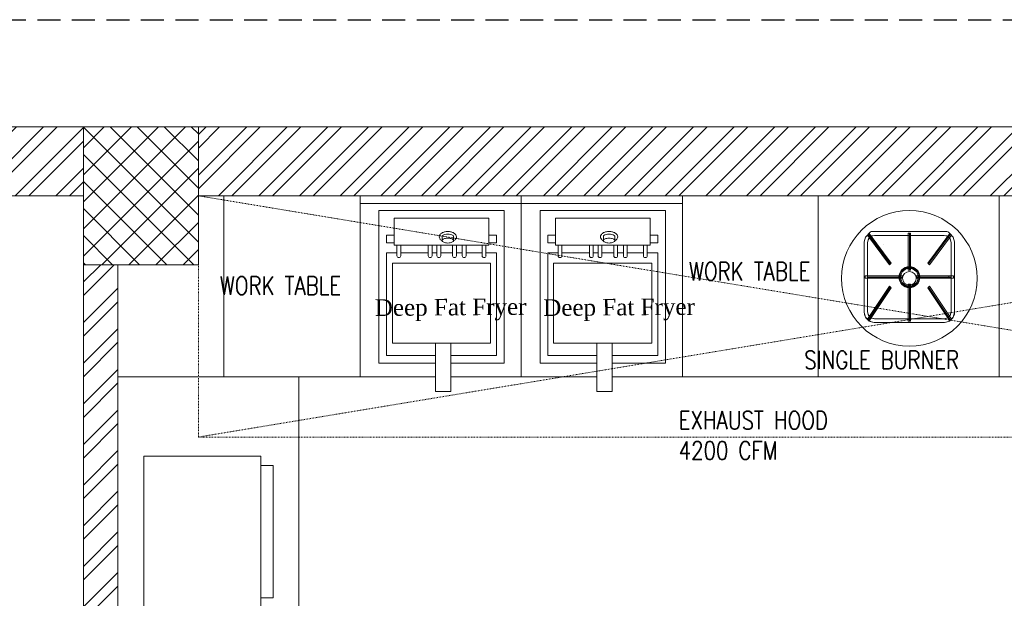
# Model space of a CAD drawing. Header units: inches. Extents: x 119662 to 158499, y 12149 to 20675.
# Tile 77 of 97: x 124816 to 124944, y 19607 to 19683. Entities that reach past the tile are written whole.
import ezdxf

# ---------------------------------------------------------------- set-up
doc = ezdxf.new("R2010")
doc.units = ezdxf.units.IN
doc.header["$MEASUREMENT"] = 0
doc.header["$PDMODE"] = 34
doc.linetypes.add('HIDDEN', pattern=[0.375, 0.25, -0.125])
for name, color, linetype, lineweight in [('00-GRIDTEXT', 1, 'Continuous', 13), ('EQUIP DIM', 252, 'Continuous', 0), ('EQUIPMENT', 7, 'Continuous', 25), ('K-Equipment', 41, 'Continuous', 0), ('KIT TEXT.', 5, 'Continuous', 5), ('PD_BRICK WALL_115', 134, 'Continuous', 30), ('PD_COLUMN', 2, 'Continuous', 60), ('PD_HATCH', 45, 'Continuous', 9)]:
    doc.layers.add(name, color=color, linetype=linetype, lineweight=lineweight)
doc.layers.add('KIT EQUIPMENT', color=7, linetype='Continuous')
doc.layers.add('PD_DIMENSION', color=101, linetype='Continuous')
doc.styles.add('ISO', font='isocp.shx', dxfattribs={"height": 250})
doc.styles.get("Standard").update_dxf_attribs({"font": 'times.ttf', "height": 4})
doc.dimstyles.new('Copy of MONTY-1', dxfattribs={"dimtxt": 6, "dimasz": 6, "dimexe": 1.625, "dimexo": 9.125, "dimgap": 0.09, "dimtad": 0, "dimdec": 1, "dimzin": 0, "dimdsep": 46, "dimlunit": 4, "dimtxsty": 'Standard', "dimblk": 'OBLIQUE', "dimcen": 1.125, "dimadec": 0, "dimazin": 0, "dimtfac": 1, "dimtdec": 1, "dimtofl": 0, "dimtmove": 0, "dimatfit": 3, "dimfxl": 7, "dimfxlon": 1, "dimtolj": 1, "dimtzin": 0, "dimlwe": 15, "dimarcsym": 1})

# ---------------------------------------------------------------- blocks, each defined once
blk = doc.blocks.new('SFEGRGG')
at = {"layer": 'K-Equipment', "color": 251, "lineweight": 5, "ltscale": 18}
for p, q in [((1785673.6, 620186.4), (1785673.6, 619586.4)), ((1786208.3, 620186.4), (1785673.6, 620186.4)), ((1786208.3, 620186.4), (1786208.3, 619586.4)), ((1785673.6, 620161.4), (1786208.3, 620161.4)), ((1786208.3, 619600.4, 3.7), (1786208.3, 620184.1, -0.7)), ((1785735.8, 620137.2), (1785735.8, 619631.6)), ((1786151.4, 620137.2), (1785735.8, 620137.2)), ((1786151.4, 619631.6), (1786151.4, 620137.2)), ((1786100.6, 620111.8), (1785786.6, 620111.8)), ((1785786.6, 620023.1), (1785786.6, 620111.8)), ((1786100.6, 620023.1), (1786100.6, 620111.8)), ((1785786.6, 620055.5), (1785761.2, 620055.5)), ((1785761.2, 620030.1), (1785761.2, 620055.5)), ((1786100.6, 620055.5), (1786126, 620055.5)), ((1786126, 620030.1), (1786126, 620055.5)), ((1785735.8, 620023.1), (1785735.8, 619631.6)), ((1785786.6, 620030.1), (1785761.2, 620030.1)), ((1786100.6, 620023.1), (1785786.6, 620023.1)), ((1785795.8, 620023.1), (1785795.8, 619987.7)), ((1785808.5, 620023.1), (1785808.5, 619987.7)), ((1785899.8, 620023.1), (1785899.8, 619987.7)), ((1785912.5, 620023.1), (1785912.5, 619987.7)), ((1785928.5, 620023.1), (1785928.5, 619987.7)), ((1785941.2, 620023.1), (1785941.2, 619987.7)), ((1785945.8, 620053.5), (1785945.8, 620037.8)), ((1785980.5, 620023.1), (1785980.5, 619987.7)), ((1785983.7, 620053.5), (1785983.7, 620037.9)), ((1785993.2, 620023.1), (1785993.2, 619987.7)), ((1786012.3, 620023.1), (1786012.3, 619987.7)), ((1786025, 620023.1), (1786025, 619987.7)), ((1786078.6, 620023.1), (1786078.6, 619987.7)), ((1786091.3, 620023.1), (1786091.3, 619987.7)), ((1786100.6, 620030.1), (1786126, 620030.1)), ((1785761.2, 619997.7), (1785761.2, 619657)), ((1785795.8, 619997.7), (1785761.2, 619997.7)), ((1785808.5, 619997.7), (1785899.8, 619997.7)), ((1785841.2, 619997.7), (1785808.5, 619997.7)), ((1785928.5, 619997.7), (1785912.5, 619997.7)), ((1785980.5, 619997.7), (1785941.2, 619997.7)), ((1786012.3, 619997.7), (1785993.2, 619997.7)), ((1786078.6, 619997.7), (1786025, 619997.7)), ((1786078.6, 619997.7), (1786049.8, 619997.7)), ((1786126, 619997.7), (1786091.3, 619997.7)), ((1786126, 619657), (1786126, 619997.7)), ((1785780.8, 619962.9), (1785780.8, 619697.3)), ((1786106.4, 619962.9), (1785780.8, 619962.9)), ((1786106.4, 619697.3), (1786106.4, 619962.9)), ((1785780.8, 619697.3), (1786106.4, 619697.3)), ((1785923.7, 619697.3), (1785923.7, 619537.2)), ((1785974.7, 619697.3), (1785974.7, 619537.2)), ((1785923.7, 619631.6), (1785735.8, 619631.6)), ((1785923.7, 619657), (1785761.2, 619657)), ((1786126, 619657), (1785974.7, 619657)), ((1786151.4, 619631.6), (1785974.7, 619631.6)), ((1785923.7, 619586.4), (1785673.6, 619586.4)), ((1786208.3, 619586.4), (1785974.7, 619586.4)), ((1785974.7, 619537.2), (1785923.7, 619537.2))]:
    blk.add_line(p, q, dxfattribs=at)
blk.add_lwpolyline([(1785983.7, 620053.5, 0.030969), (1785981.9, 620054.8, 0.076046), (1785974.4, 620058, 0.062923), (1785964.8, 620059.2, 0.062923)], format="xyb", dxfattribs=at)
blk.add_lwpolyline([(1785964.8, 620046, 0.043875), (1785957, 620045.3, 0.057279), (1785951.3, 620043.6, 0.099652), (1785946.6, 620040.4), (1785945.8, 620037.9, 0.194717), (1785946.9, 620035.2, 0.099652), (1785951.3, 620032.1, 0.057279), (1785957, 620030.5, 0.043875), (1785964.8, 620029.8, 0.043875), (1785972.5, 620030.5, 0.057279), (1785978.2, 620032.1, 0.099652), (1785982.6, 620035.2, 0.194717), (1785983.7, 620037.9, 0.194717), (1785982.6, 620040.5, 0.099652), (1785978.2, 620043.6, 0.057279), (1785972.5, 620045.3, 0.043875)], format="xyb", close=True, dxfattribs=at)
for centre, radius, start, end in [((1785947.4, 620050.5), 11.2, 146.1323, 180), ((1785955.7, 620044.9), 21.2, 121.6815, 146.1323), ((1785961.2, 620036), 31.7, 104.3399, 121.6815), ((1785957.7, 620038.5), 19.1, 121.7971, 128.4438), ((1785961.7, 620032.1), 26.7, 104.402, 121.7971), ((1785964.8, 620021.9), 46.2, 90, 104.3399), ((1785964.8, 620020.3), 38.9, 90, 104.402), ((1785964.8, 620021.9), 46.2, 75.6601, 90), ((1785968.3, 620036), 31.7, 58.3185, 75.6601), ((1785973.8, 620044.9), 21.2, 33.8677, 58.3185), ((1785982.1, 620050.5), 11.2, 360, 33.8677), ((1785947.4, 620050.5), 11.2, 180, 213.8677), ((1785955.7, 620056), 21.2, 213.8677, 238.3185), ((1785961.2, 620064.9), 31.7, 238.3185, 241.1049), ((1785968.3, 620064.9), 31.7, 298.8951, 301.6815), ((1785973.1, 620057.2), 22.6, 301.6815, 326.1323), ((1785984.4, 620049.6), 8.99, 326.1323, 5.3453), ((1785802.2, 619987.7), 6.35, 180, 360), ((1785906.2, 619987.7), 6.35, 180, 360), ((1785934.9, 619987.7), 6.35, 180, 360), ((1785986.9, 619987.7), 6.35, 180, 360), ((1786018.7, 619987.7), 6.35, 180, 360), ((1786085, 619987.7), 6.35, 180, 360)]:
    blk.add_arc(centre, radius, start, end, dxfattribs=at)
blk = doc.blocks.new('A$C6E471120')
at = {"layer": 'KIT EQUIPMENT', "color": 251, "linetype": 'HIDDEN', "lineweight": 5, "ltscale": 0.025}
for p, q in [((0, -800), (-4838.7, 0)), ((-4838.7, -800), (0, 0))]:
    blk.add_line(p, q, dxfattribs=at)
at = {"layer": 'KIT EQUIPMENT', "color": 251, "lineweight": 5}
for p, q in [((-2609.8, -119.8, -370.3), (-2626.9, -136.9, -370.3)), ((-2617.5, -127.6, -1064.6), (-2544.5, -225.7, -717.4)), ((-2354.8, -118.3, -416.6), (-2609, -118.3, -416.6)), ((-2481.2, -246.6, -717.4), (-2481.2, -125.5, -1064.6)), ((-2417.5, -225.8, -717.4), (-2344.4, -127.7, -1064.6)), ((-2335.5, -136.9, -370.3), (-2352.7, -119.8, -370.3)), ((-2626.9, -136.9, -370.3), (-2631.2, -152.9, -370.3)), ((-2631.2, -152.9, -370.3), (-2631.2, -386.6, 324)), ((-2631.2, -154.5, -1064.6), (-2631.2, -385, -370.3)), ((-2616.5, -142.9, -370.3), (-2619.6, -154.5, -370.3)), ((-2616.5, -142.9, -416.6), (-2619.6, -154.5, -416.6)), ((-2619.6, -154.5, -370.3), (-2619.6, -385, 324)), ((-2619.6, -154.5, -1064.6), (-2619.6, -385, -370.3)), ((-2608.1, -134.4, -370.3), (-2616.5, -142.9, -370.3)), ((-2608.1, -134.4, -416.6), (-2616.5, -142.9, -416.6)), ((-2596.5, -131.3, -370.3), (-2608.1, -134.4, -370.3)), ((-2596.5, -131.3, -416.6), (-2608.1, -134.4, -416.6)), ((-2365.9, -131.3, -370.3), (-2596.5, -131.3, -370.3)), ((-2365.9, -131.3, -416.6), (-2596.5, -131.3, -416.6)), ((-2365.9, -131.3, -1064.6), (-2596.5, -131.3, -1064.6)), ((-2354.4, -134.4, -370.3), (-2365.9, -131.3, -370.3)), ((-2354.4, -134.4, -416.6), (-2365.9, -131.3, -416.6)), ((-2345.9, -142.9, -370.3), (-2354.4, -134.4, -370.3)), ((-2345.9, -142.9, -416.6), (-2354.4, -134.4, -416.6)), ((-2342.8, -154.5, -370.3), (-2345.9, -142.9, -370.3)), ((-2342.8, -154.5, -416.6), (-2345.9, -142.9, -416.6)), ((-2342.8, -154.5, -1064.6), (-2342.8, -385, -370.3)), ((-2342.8, -154.5, -370.3), (-2342.8, -385, 324)), ((-2342.8, -385, 324), (-2342.8, -154.5, -370.3)), ((-2331.2, -152.9, -370.3), (-2335.5, -136.9, -370.3)), ((-2331.2, -386.6, 324), (-2331.2, -152.9, -370.3)), ((-2331.2, -152.9, -370.3), (-2331.2, -386.6, 324)), ((-2331.2, -385, -370.3), (-2331.2, -154.5, -1064.6)), ((-2331.2, -154.5, -1064.6), (-2331.2, -385, -370.3)), ((-2511.3, -269.8, -46.3), (-2505.5, -252.1, -46.3)), ((-2505.5, -252.1, -46.3), (-2490.5, -241.2, -46.3)), ((-2490.5, -241.2, -46.3), (-2471.9, -241.2, -46.3)), ((-2471.9, -241.2, -46.3), (-2456.9, -252.1, -46.3)), ((-2456.9, -252.1, -46.3), (-2451.2, -269.8, -46.3)), ((-2504.4, -269.8, -717.4), (-2619.6, -269.8, -717.4)), ((-2505.5, -287.4, -46.3), (-2511.3, -269.8, -46.3)), ((-2490.5, -298.3, -46.3), (-2505.5, -287.4, -46.3)), ((-2481.2, -414, -370.3), (-2481.2, -292.9, -717.4)), ((-2456.9, -287.4, -46.3), (-2471.9, -298.3, -46.3)), ((-2342.8, -269.8, -717.4), (-2458.1, -269.8, -717.4)), ((-2451.2, -269.8, -46.3), (-2456.9, -287.4, -46.3)), ((-2617.6, -412.3, -370.3), (-2544.6, -302.6, -717.4)), ((-2471.9, -298.3, -46.3), (-2490.5, -298.3, -46.3)), ((-2417.5, -302.7, -717.4), (-2344.5, -412.4, -370.3)), ((-2631.2, -386.6, 324), (-2626.9, -402.6, 324)), ((-2619.6, -385, 324), (-2616.5, -396.6, 324)), ((-2345.9, -396.6, 324), (-2342.8, -385, 324)), ((-2335.5, -402.6, 324), (-2331.2, -386.6, 324)), ((-2626.9, -402.6, 324), (-2614.1, -415.5, 324)), ((-2616.5, -396.6, 324), (-2608.1, -405.1, 324)), ((-2614.1, -415.5, 324), (-2598, -419.8, 324)), ((-2608.1, -405.1, 324), (-2596.5, -408.2, 324)), ((-2364.4, -419.8, 324), (-2598, -419.8, 324)), ((-2598, -419.8, 324), (-2364.4, -419.8, 324)), ((-2364.4, -419.8, 324), (-2598, -419.8, 324)), ((-2596.5, -408.2, 324), (-2365.9, -408.2, 324)), ((-2596.5, -408.2, -370.3), (-2365.9, -408.2, -370.3)), ((-2365.9, -419.8, -370.3), (-2596.5, -419.8, -370.3)), ((-2596.5, -419.8, -370.3), (-2365.9, -419.8, -370.3)), ((-2365.9, -408.2, 324), (-2354.4, -405.1, 324)), ((-2364.4, -419.8, 324), (-2348.4, -415.5, 324)), ((-2354.4, -405.1, 324), (-2345.9, -396.6, 324)), ((-2348.4, -415.5, 324), (-2335.5, -402.6, 324))]:
    blk.add_line(p, q, dxfattribs=at)
at = {"layer": 'KIT EQUIPMENT', "color": 251, "linetype": 'HIDDEN', "lineweight": 5, "ltscale": 0.025}
blk.add_lwpolyline([(0, -800), (-4838.7, -800), (-4838.7, 0), (0, 0)], close=True, dxfattribs=at)
at = {"layer": 'KIT EQUIPMENT', "color": 251, "lineweight": 5}
for points in [[(-4302.6, -600), (-4302.6, 0), (-4753.7, 0), (-4753.7, -600)], [(-2783.4, -600), (-3233.4, -600), (-3233.4, 0), (-2783.4, 0)], [(-2783.4, -600), (-2783.4, 0), (-2183.4, 0), (-2183.4, -600)], [(-1733.4, -600), (-2183.4, -600), (-2183.4, 0), (-1733.4, 0)], [(-4505.4, -1499.8), (-5105.4, -1499.8), (-5105.4, -600), (-4505.4, -600)], [(-5019, -1363.5), (-4631.1, -1363.5), (-4631.1, -863.5), (-5019, -863.5)], [(-4631.1, -894.4), (-4591, -894.4), (-4591, -1332.6), (-4631.1, -1332.6)]]:
    blk.add_lwpolyline(points, close=True, dxfattribs=at)
for centre, radius in [((-2481.2, -273.6), 225), ((-2481.2, -269.8, -717.4), 34.7), ((-2481.2, -273.6), 22.7)]:
    blk.add_circle(centre, radius, dxfattribs=at)
for centre, radius, start, end in [((-2596.5, -154.5, -1064.6), 23.1, 90, 180), ((-2365.9, -154.5, -1064.6), 23.1, 0, 90), ((-2596.5, -385, -370.3), 34.7, 180, 270), ((-2596.5, -385, -370.3), 23.1, 180, 270), ((-2365.9, -385, -370.3), 23.1, 270, 0), ((-2365.9, -385, -370.3), 34.7, 270, 0)]:
    blk.add_arc(centre, radius, start, end, dxfattribs=at)
for points in [[(-2620.3, -130.3, -347.1), (-2614.8, -124.9, -347.1), (-2541.8, -223), (-2547.3, -228.4)], [(-2547.3, -228.4, -15.4), (-2541.8, -223, -15.4), (-2614.8, -124.9, -362.6), (-2620.3, -130.3, -362.6)], [(-2620.3, -130.3, -362.6), (-2614.8, -124.9, -362.6), (-2614.8, -124.9, -362.6)], [(-2620.3, -130.3, -347.1), (-2620.3, -130.3, -362.6), (-2614.8, -124.9, -362.6), (-2614.8, -124.9, -347.1)], [(-2620.3, -130.3, -347.1), (-2620.3, -130.3, -347.1), (-2547.3, -228.4)], [(-2547.3, -228.4), (-2547.3, -228.4, -15.4), (-2620.3, -130.3, -362.6), (-2620.3, -130.3, -347.1)], [(-2614.8, -124.9, -362.6), (-2614.8, -124.9, -362.6), (-2541.8, -223, -15.4)], [(-2614.8, -124.9, -347.1), (-2614.8, -124.9, -362.6), (-2541.8, -223, -15.4), (-2541.8, -223)], [(-2484.9, -123.6, -347.1), (-2477.2, -123.6, -347.1), (-2477.2, -246.8), (-2484.9, -246.8)], [(-2484.9, -123.6, -347.1), (-2484.9, -123.6, -347.1), (-2484.9, -246.8)], [(-2484.9, -246.8, -15.4), (-2477.2, -246.8, -15.4), (-2477.2, -123.6, -362.6), (-2484.9, -123.6, -362.6)], [(-2484.9, -246.8), (-2484.9, -246.8, -15.4), (-2484.9, -123.6, -362.6), (-2484.9, -123.6, -347.1)], [(-2477.2, -123.6, -362.6), (-2477.2, -123.6, -362.6), (-2477.2, -246.8, -15.4)], [(-2477.2, -123.6, -347.1), (-2477.2, -123.6, -362.6), (-2477.2, -246.8, -15.4), (-2477.2, -246.8)], [(-2347.2, -125, -347.1), (-2341.7, -130.4, -347.1), (-2414.7, -228.5), (-2420.2, -223)], [(-2347.2, -125, -347.1), (-2347.2, -125, -347.1), (-2420.2, -223)], [(-2420.2, -223, -15.4), (-2414.7, -228.5, -15.4), (-2341.7, -130.4, -362.6), (-2347.2, -125, -362.6)], [(-2420.2, -223), (-2420.2, -223, -15.4), (-2347.2, -125, -362.6), (-2347.2, -125, -347.1)], [(-2341.7, -130.4, -362.6), (-2341.7, -130.4, -362.6), (-2414.7, -228.5, -15.4)], [(-2341.7, -130.4, -347.1), (-2341.7, -130.4, -362.6), (-2414.7, -228.5, -15.4), (-2414.7, -228.5)], [(-2347.2, -125, -362.6), (-2341.7, -130.4, -362.6), (-2341.7, -130.4, -362.6)], [(-2347.2, -125, -347.1), (-2347.2, -125, -362.6), (-2341.7, -130.4, -362.6), (-2341.7, -130.4, -347.1)], [(-2567.2, -160.3, -910.3), (-2567.2, -160.3, -910.3), (-2567.2, -160.3, -1010.6), (-2567.2, -160.3, -910.3)], [(-2547.3, -228.4), (-2541.8, -223), (-2541.8, -223, -15.4), (-2547.3, -228.4, -15.4)], [(-2547.3, -228.4), (-2547.3, -228.4), (-2547.3, -228.4, -15.4), (-2547.3, -228.4)], [(-2420.2, -223), (-2414.7, -228.5), (-2414.7, -228.5, -15.4), (-2420.2, -223, -15.4)], [(-2420.2, -223), (-2420.2, -223), (-2420.2, -223, -15.4), (-2420.2, -223)], [(-2515.3, -269.8, -69.4), (-2511.3, -269.8, -46.3), (-2505.5, -252.1, -46.3), (-2508.8, -249.7, -69.4)], [(-2508.8, -249.7, -69.4), (-2505.5, -252.1, -46.3), (-2490.5, -241.2, -46.3), (-2491.8, -237.3, -69.4)], [(-2491.8, -237.3, -69.4), (-2490.5, -241.2, -46.3), (-2471.9, -241.2, -46.3), (-2470.7, -237.3, -69.4)], [(-2484.9, -246.8), (-2477.2, -246.8), (-2477.2, -246.8, -15.4), (-2484.9, -246.8, -15.4)], [(-2484.9, -246.8), (-2484.9, -246.8), (-2484.9, -246.8, -15.4), (-2484.9, -246.8)], [(-2470.7, -237.3, -69.4), (-2471.9, -241.2, -46.3), (-2456.9, -252.1, -46.3), (-2453.6, -249.7, -69.4)], [(-2453.6, -249.7, -69.4), (-2456.9, -252.1, -46.3), (-2451.2, -269.8, -46.3), (-2447.1, -269.8, -69.4)], [(-2627.4, -273.6, -702), (-2627.4, -265.9, -702), (-2504.4, -265.9, -702), (-2504.4, -273.6, -702)], [(-2504.4, -273.6, -717.4), (-2504.4, -265.9, -717.4), (-2627.4, -265.9, -717.4), (-2627.4, -273.6, -717.4)], [(-2627.4, -273.6, -15.4), (-2627.4, -265.9, -15.4), (-2627.4, -265.9, -15.4)], [(-2627.4, -273.6), (-2627.4, -273.6, -15.4), (-2627.4, -265.9, -15.4), (-2627.4, -265.9)], [(-2627.4, -265.9, -717.4), (-2627.4, -265.9, -717.4), (-2504.4, -265.9, -717.4)], [(-2627.4, -265.9, -702), (-2627.4, -265.9, -717.4), (-2504.4, -265.9, -717.4), (-2504.4, -265.9, -702)], [(-2627.4, -273.6, -702), (-2627.4, -273.6, -702), (-2504.4, -273.6, -702)], [(-2504.4, -273.6, -702), (-2504.4, -273.6, -717.4), (-2627.4, -273.6, -717.4), (-2627.4, -273.6, -702)], [(-2508.8, -289.8, -69.4), (-2505.5, -287.4, -46.3), (-2511.3, -269.8, -46.3), (-2515.3, -269.8, -69.4)], [(-2491.8, -302.2, -69.4), (-2490.5, -298.3, -46.3), (-2505.5, -287.4, -46.3), (-2508.8, -289.8, -69.4)], [(-2504.4, -273.6), (-2504.4, -265.9), (-2504.4, -265.9, -15.4), (-2504.4, -273.6, -15.4)], [(-2504.4, -273.6), (-2504.4, -273.6), (-2504.4, -273.6, -15.4), (-2504.4, -273.6)], [(-2477.2, -415.9, 347.1), (-2484.9, -415.9, 347.1), (-2484.9, -293.1), (-2477.2, -293.1)], [(-2477.2, -293.1), (-2484.9, -293.1), (-2484.9, -293.1, -15.4), (-2477.2, -293.1, -15.4)], [(-2477.2, -293.1, -15.4), (-2484.9, -293.1, -15.4), (-2484.9, -415.9, 331.7), (-2477.2, -415.9, 331.7)], [(-2484.9, -415.9, 331.7), (-2484.9, -415.9, 331.7), (-2484.9, -293.1, -15.4)], [(-2484.9, -415.9, 347.1), (-2484.9, -415.9, 331.7), (-2484.9, -293.1, -15.4), (-2484.9, -293.1)], [(-2477.2, -415.9, 347.1), (-2477.2, -415.9, 347.1), (-2477.2, -293.1)], [(-2477.2, -293.1), (-2477.2, -293.1), (-2477.2, -293.1, -15.4), (-2477.2, -293.1)], [(-2477.2, -293.1), (-2477.2, -293.1, -15.4), (-2477.2, -415.9, 331.7), (-2477.2, -415.9, 347.1)], [(-2453.6, -289.8, -69.4), (-2456.9, -287.4, -46.3), (-2471.9, -298.3, -46.3), (-2470.7, -302.2, -69.4)], [(-2335.1, -265.9), (-2335.1, -273.6), (-2458.1, -273.6), (-2458.1, -265.9)], [(-2335.1, -265.9), (-2335.1, -265.9), (-2458.1, -265.9)], [(-2458.1, -265.9), (-2458.1, -273.6), (-2458.1, -273.6, -15.4), (-2458.1, -265.9, -15.4)], [(-2458.1, -265.9), (-2458.1, -265.9), (-2458.1, -265.9, -15.4), (-2458.1, -265.9)], [(-2458.1, -265.9, -15.4), (-2458.1, -273.6, -15.4), (-2335.1, -273.6, -15.4), (-2335.1, -265.9, -15.4)], [(-2458.1, -265.9), (-2458.1, -265.9, -15.4), (-2335.1, -265.9, -15.4), (-2335.1, -265.9)], [(-2335.1, -273.6, -15.4), (-2335.1, -273.6, -15.4), (-2458.1, -273.6, -15.4)], [(-2335.1, -273.6), (-2335.1, -273.6, -15.4), (-2458.1, -273.6, -15.4), (-2458.1, -273.6)], [(-2447.1, -269.8, -69.4), (-2451.2, -269.8, -46.3), (-2456.9, -287.4, -46.3), (-2453.6, -289.8, -69.4)], [(-2350.5, -273.6, -15.4), (-2350.5, -265.9, -15.4), (-2350.5, -265.9, -15.4)], [(-2350.5, -273.6), (-2350.5, -273.6, -15.4), (-2350.5, -265.9, -15.4), (-2350.5, -265.9)], [(-2335.1, -265.9, -15.4), (-2335.1, -273.6, -15.4), (-2335.1, -273.6, -15.4)], [(-2335.1, -265.9), (-2335.1, -265.9, -15.4), (-2335.1, -273.6, -15.4), (-2335.1, -273.6)], [(-2614.9, -415, 347.1), (-2620.3, -409.6, 347.1), (-2547.3, -299.9), (-2541.9, -305.3)], [(-2541.9, -305.3, -15.4), (-2547.3, -299.9, -15.4), (-2620.3, -409.6, 331.7), (-2614.9, -415, 331.7)], [(-2620.3, -409.6, 331.7), (-2620.3, -409.6, 331.7), (-2547.3, -299.9, -15.4)], [(-2620.3, -409.6, 347.1), (-2620.3, -409.6, 331.7), (-2547.3, -299.9, -15.4), (-2547.3, -299.9)], [(-2614.9, -415, 347.1), (-2614.9, -415, 347.1), (-2541.9, -305.3)], [(-2541.9, -305.3), (-2541.9, -305.3, -15.4), (-2614.9, -415, 331.7), (-2614.9, -415, 347.1)], [(-2541.9, -305.3), (-2547.3, -299.9), (-2547.3, -299.9, -15.4), (-2541.9, -305.3, -15.4)], [(-2541.9, -305.3), (-2541.9, -305.3), (-2541.9, -305.3, -15.4), (-2541.9, -305.3)], [(-2470.7, -302.2, -69.4), (-2471.9, -298.3, -46.3), (-2490.5, -298.3, -46.3), (-2491.8, -302.2, -69.4)], [(-2341.8, -409.6, 347.1), (-2347.2, -415.1, 347.1), (-2420.3, -305.4), (-2414.8, -300)], [(-2414.8, -300), (-2420.3, -305.4), (-2420.3, -305.4, -15.4), (-2414.8, -300, -15.4)], [(-2414.8, -300, -15.4), (-2420.3, -305.4, -15.4), (-2347.2, -415.1, 331.7), (-2341.8, -409.6, 331.7)], [(-2347.2, -415.1, 331.7), (-2347.2, -415.1, 331.7), (-2420.3, -305.4, -15.4)], [(-2347.2, -415.1, 347.1), (-2347.2, -415.1, 331.7), (-2420.3, -305.4, -15.4), (-2420.3, -305.4)], [(-2341.8, -409.6, 347.1), (-2341.8, -409.6, 347.1), (-2414.8, -300)], [(-2414.8, -300), (-2414.8, -300), (-2414.8, -300, -15.4), (-2414.8, -300)], [(-2414.8, -300), (-2414.8, -300, -15.4), (-2341.8, -409.6, 331.7), (-2341.8, -409.6, 347.1)], [(-2614.9, -415, 331.7), (-2620.3, -409.6, 331.7), (-2620.3, -409.6, 331.7)], [(-2614.9, -415, 347.1), (-2614.9, -415, 331.7), (-2620.3, -409.6, 331.7), (-2620.3, -409.6, 347.1)], [(-2477.2, -415.9, 331.7), (-2484.9, -415.9, 331.7), (-2484.9, -415.9, 331.7)], [(-2477.2, -415.9, 347.1), (-2477.2, -415.9, 331.7), (-2484.9, -415.9, 331.7), (-2484.9, -415.9, 347.1)], [(-2341.8, -409.6, 331.7), (-2347.2, -415.1, 331.7), (-2347.2, -415.1, 331.7)], [(-2341.8, -409.6, 347.1), (-2341.8, -409.6, 331.7), (-2347.2, -415.1, 331.7), (-2347.2, -415.1, 347.1)]]:
    blk.add_3dface(points, dxfattribs=at)
at = {"layer": 'EQUIPMENT', "color": 251}
for p in [(-1789976.3, -620186.4), (-1789441.7, -620186.4)]:
    blk.add_blockref('SFEGRGG', p, dxfattribs=at)
at = {"layer": 'EQUIP DIM', "color": 251, "char_height": 45, "width": 582.323, "attachment_point": 3, "rotation": 0.4333}
for insert in [(-3751, -339.6, 23.4), (-3192.6, -339.6, 23.4)]:
    blk.add_mtext('{\\H1.2222x;\\C256; Deep Fat Fryer }', dxfattribs=dict(at, insert=insert))
at = {"layer": 'KIT TEXT.', "color": 251, "char_height": 60.175, "attachment_point": 7, "style": 'ISO'}
for s, insert, width in [('\\pi300.49;{\\Fromans|c0;\\W0.8;WORK TABLE}', (-5067.8, -328.1, 488.6), 1050.284), ('{\\Fromans|c0;\\W0.8;WORK TABLE }', (-3211.9, -280.4, 488.6), 1100.284), ('{\\Fromans|c0;\\W0.8;SINGLE BURNER }', (-2829.9, -574.3, 118.3), 1100.284), ('{\\Fromans|c0;\\W0.8;EXHAUST HOOD\\P4200 CFM}', (-3246.1, -874.6, 488.6), 1100.284)]:
    blk.add_mtext(s, dxfattribs=dict(at, insert=insert, width=width))
blk = doc.blocks.new('_OBLIQUE')
at = {"color": 251, "linetype": 'ByBlock'}
blk.add_line((-0.5, -0.5), (0.5, 0.5), dxfattribs=at)
blk = doc.blocks.new('*D698')
at = {"layer": 'Defpoints', "color": 0, "transparency": 16777216}
for p in [(139780.66, 19602.74), (138682.66, 19579.75), (139780.66, 19570.75)]:
    blk.add_point(p, dxfattribs=at)
at = {"layer": 'PD_DIMENSION', "color": 0, "linetype": 'HIDDEN', "lineweight": 15, "ltscale": 12, "transparency": 16777216}
for p, q in [((138682.66, 19584.75), (138682.66, 19604.24)), ((139780.66, 19575.75), (139780.66, 19604.24))]:
    blk.add_line(p, q, dxfattribs=at)
at = {"layer": 'PD_DIMENSION', "color": 0, "linetype": 'HIDDEN', "lineweight": -2, "ltscale": 12, "transparency": 16777216}
for p, q in [((138682.66, 19602.74), (139221.26, 19602.74)), ((139780.66, 19602.74), (139242.05, 19602.74))]:
    blk.add_line(p, q, dxfattribs=at)
at = {"layer": 'PD_DIMENSION', "color": 0, "lineweight": -2, "transparency": 16777216, "xscale": 2, "yscale": 2, "zscale": 2, "rotation": 180}
blk.add_blockref('_OBLIQUE', (138682.66, 19602.74), dxfattribs=at)
at = {"layer": 'PD_DIMENSION', "color": 0, "lineweight": -2, "transparency": 16777216, "xscale": 2, "yscale": 2, "zscale": 2}
blk.add_blockref('_OBLIQUE', (139780.66, 19602.74), dxfattribs=at)
at = {"layer": 'PD_DIMENSION', "color": 0, "lineweight": 5, "transparency": 16777216, "insert": (139231.66, 19602.74), "char_height": 6, "attachment_point": 5}
blk.add_mtext('\\A1;91\'-6"', dxfattribs=at)
blk = doc.blocks.new('FIRST FLOOR')
at = {"layer": 'PD_HATCH', "lineweight": 5}
h = blk.add_hatch(dxfattribs=at)
h.set_pattern_fill('ANSI32', color=251, scale=10)
h.set_pattern_definition([(45, (138679.5072, 18754.504), (-2.65165, 2.65165), []), (45, (138681.275, 18754.504), (-2.65165, 2.65165), [])])
h.paths.add_polyline_path([(138682.66, 18797.25), (138673.66, 18797.25), (138673.66, 18715.75), (138682.66, 18715.75)])
h.paths.add_polyline_path([(139044.16, 18649.75), (138874.66, 18649.75), (138874.66, 18640.75), (139044.16, 18640.75)])
h.paths.add_polyline_path([(139228.66, 18649.75), (139059.16, 18649.75), (139059.16, 18640.75), (139228.66, 18640.75)])
h.paths.add_polyline_path([(138682.66, 19513.75), (138673.66, 19513.75), (138673.66, 19432.25), (138682.66, 19432.25)])
h.paths.add_polyline_path([(138682.66, 19417.25), (138673.66, 19417.25), (138673.66, 19277.25), (138682.66, 19277.25)])
h.paths.add_polyline_path([(138682.66, 19262.25), (138673.66, 19262.25), (138673.66, 19122.25), (138682.66, 19122.25)])
h.paths.add_polyline_path([(138682.66, 19107.25), (138673.66, 19107.25), (138673.66, 18967.25), (138682.66, 18967.25)])
h.paths.add_polyline_path([(138682.66, 18952.25), (138673.66, 18952.25), (138673.66, 18812.25), (138682.66, 18812.25)])
h.paths.add_polyline_path([(139774.66, 19588.75), (139608.16, 19588.75), (139608.16, 19579.75), (139774.66, 19579.75)])
h.paths.add_polyline_path([(139593.16, 19588.75), (139428.16, 19588.75), (139428.16, 19579.75), (139593.16, 19579.75)])
h.paths.add_polyline_path([(139413.16, 19588.75), (139243.66, 19588.75), (139243.66, 19579.75), (139413.16, 19579.75)])
h.paths.add_polyline_path([(139228.66, 19588.75), (139059.16, 19588.75), (139059.16, 19579.75), (139228.66, 19579.75)])
h.paths.add_polyline_path([(138859.66, 19588.75), (138748.66, 19588.75), (138748.66, 19579.75), (138859.66, 19579.75)])
h.paths.add_polyline_path([(138733.66, 19588.75), (138673.66, 19588.75), (138673.66, 19528.75), (138682.66, 19528.75), (138682.66, 19579.75), (138733.66, 19579.75)])
h.paths.add_polyline_path([(138682.66, 18700.75), (138673.66, 18700.75), (138673.66, 18640.75), (138733.66, 18640.75), (138733.66, 18649.75), (138682.66, 18649.75)])
h.paths.add_polyline_path([(138859.66, 18649.75), (138748.66, 18649.75), (138748.66, 18640.75), (138859.66, 18640.75)])
h.paths.add_polyline_path([(139268.41, 18649.75), (139243.66, 18649.75), (139243.66, 18640.75), (139268.41, 18640.75)])
h.paths.add_polyline_path([(139413.16, 18649.75), (139388.41, 18649.75), (139388.41, 18640.75), (139413.16, 18640.75)])
h.paths.add_polyline_path([(139450.66, 18649.75), (139428.16, 18649.75), (139428.16, 18640.75), (139450.66, 18640.75)])
h.paths.add_polyline_path([(139593.16, 18649.75), (139570.66, 18649.75), (139570.66, 18640.75), (139593.16, 18640.75)])
h.paths.add_polyline_path([(139630.66, 18649.75), (139608.16, 18649.75), (139608.16, 18640.75), (139630.66, 18640.75)])
h.paths.add_polyline_path([(139774.66, 18649.75), (139750.66, 18649.75), (139750.66, 18640.75), (139774.66, 18640.75)])
h.paths.add_polyline_path([(139789.66, 18658.75), (139780.66, 18658.75)])
h.paths.add_polyline_path([(139789.66, 18797.25), (139780.66, 18797.25), (139780.66, 18658.75), (139789.66, 18658.75)])
h.paths.add_polyline_path([(139789.66, 18952.25), (139780.66, 18952.25), (139780.66, 18812.25), (139789.66, 18812.25)])
h.paths.add_polyline_path([(139789.66, 19262.25), (139780.66, 19262.25), (139780.66, 18967.25), (139789.66, 18967.25)])
h.paths.add_polyline_path([(139789.66, 19570.75), (139780.66, 19570.75), (139780.66, 19432.25), (139789.66, 19432.25)])
h.paths.add_polyline_path([(139771.66, 19429.25), (139666.66, 19429.25), (139666.66, 19420.25), (139771.66, 19420.25)])
h.paths.add_polyline_path([(139666.66, 19417.25), (139657.66, 19417.25), (139657.66, 19339.25), (139666.66, 19339.25)])
h.paths.add_polyline_path([(139657.66, 19429.25), (139585.66, 19429.25), (139585.66, 19420.25), (139657.66, 19420.25)])
h.paths.add_polyline_path([(139585.66, 19417.25), (139576.66, 19417.25), (139576.66, 19339.25), (139585.66, 19339.25)])
h.paths.add_polyline_path([(139576.66, 19429.25), (139495.66, 19429.25), (139495.66, 19327.25), (139522.66, 19327.25), (139522.66, 19336.25), (139504.66, 19336.25), (139504.66, 19420.25), (139576.66, 19420.25)])
h.paths.add_polyline_path([(139576.66, 19336.25), (139558.66, 19336.25), (139558.66, 19327.25), (139576.66, 19327.25)], flags=17)
h.paths.add_polyline_path([(139603.66, 19336.25), (139585.66, 19336.25), (139585.66, 19327.25), (139603.66, 19327.25)])
h.paths.add_polyline_path([(139657.66, 19336.25), (139639.66, 19336.25), (139639.66, 19327.25), (139657.66, 19327.25)])
h.paths.add_polyline_path([(139666.66, 19327.25), (139657.66, 19327.25), (139657.66, 19264.25), (139666.66, 19264.25)])
h.paths.add_polyline_path([(139789.66, 19278.25), (139780.66, 19278.25), (139780.66, 19277.25), (139789.66, 19277.25)])
h.paths.add_polyline_path([(139789.66, 19417.25), (139780.66, 19417.25), (139780.66, 19398.25), (139789.66, 19398.25)])
h.paths.add_polyline_path([(138911.41, 19579.75), (138911.41, 19588.75), (138874.66, 19588.75), (138874.66, 19579.75)])
h.paths.add_polyline_path([(139007.41, 19588.75), (139007.41, 19579.75), (139044.16, 19579.75), (139044.16, 19588.75)])
h = blk.add_hatch(dxfattribs=at)
h.set_pattern_fill('ANSI37', color=251, scale=20)
h.set_pattern_definition([(45, (284116.9407, 45358.2446), (-1.767766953, 1.767766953), []), (135, (284116.9407, 45358.2446), (-1.767766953, -1.767766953), [])])
h.paths.add_polyline_path([(139059.16, 19588.75), (139044.16, 19588.75), (139044.16, 19570.75), (139059.16, 19570.75)])
h = blk.add_hatch(dxfattribs=at)
h.set_pattern_fill('ANSI32', color=251, scale=10)
h.set_pattern_definition([(45, (165803.1266, 37468.1404), (-2.65165043, 2.65165043), []), (45, (165804.8943, 37468.1404), (-2.65165043, 2.65165043), [])])
h.paths.add_polyline_path([(139048.66, 19570.75), (139044.16, 19570.75), (139044.16, 19462.75), (139048.66, 19462.75)])
at = {"layer": 'PD_BRICK WALL_115', "color": 251, "lineweight": 5}
for p, q in [((139789.66, 19588.75), (139007.41, 19588.75)), ((139044.16, 19579.75), (139007.41, 19579.75)), ((139228.66, 19579.75), (139059.16, 19579.75)), ((139044.16, 19570.75), (139044.16, 19462.75)), ((139048.66, 19570.75), (139048.66, 19462.75))]:
    blk.add_line(p, q, dxfattribs=at)
at = {"layer": 'PD_COLUMN', "color": 251, "lineweight": 5}
blk.add_lwpolyline([(139059.16, 19570.75), (139044.16, 19570.75), (139044.16, 19588.75), (139059.16, 19588.75)], close=True, dxfattribs=at)
at = {"layer": '00-GRIDTEXT', "color": 8, "xscale": 0.03937007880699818, "yscale": 0.03937007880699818, "zscale": 0.03937007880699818}
blk.add_blockref('A$C6E471120', (139249.66, 19579.75), dxfattribs=at)
at = {"layer": 'PD_DIMENSION', "color": 251, "linetype": 'HIDDEN', "lineweight": 5, "ltscale": 12}
dim = blk.add_linear_dim(base=(139780.66, 19602.74), p1=(138682.66, 19579.75), p2=(139780.66, 19570.75), dimstyle='Copy of MONTY-1', override={"dimasz": 2, "dimexe": 1.5, "dimexo": 5, "dimtmove": 1, "dimfxl": 60}, dxfattribs=at)
dim.commit()
dim.dimension.update_dxf_attribs({"geometry": '*D698', "text_midpoint": (139231.66, 19602.74)})

msp = doc.modelspace()

# ---------------------------------------------------------------- block references
at = {"color": 8}
msp.add_blockref('FIRST FLOOR', (-14220.26, 79.93), dxfattribs=at)

doc.saveas('drawing.dxf')
